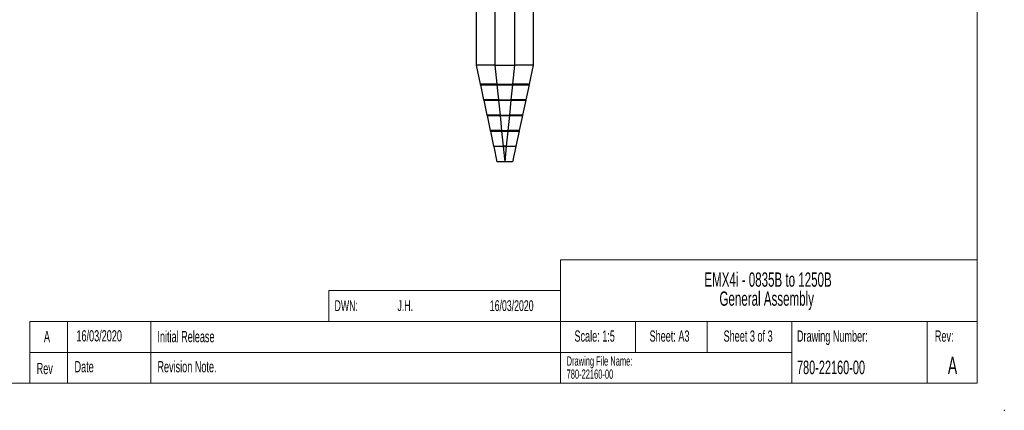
# Paper-space layout 'Sheet2' of a CAD drawing. Header units: millimetres. Extents: x -8 to 412, y -20 to 277.
# Tile 33 of 40: x 157 to 412, y -20 to 81. Entities that reach past the tile are written whole.
import ezdxf

# ---------------------------------------------------------------- set-up
doc = ezdxf.new("R2010")
doc.units = ezdxf.units.MM
doc.header["$PDSIZE"] = -1
doc.styles.add('SLDTEXTSTYLE0', font='TXT', dxfattribs={"width": 0.605})

# ---------------------------------------------------------------- blocks, each defined once
blk = doc.blocks.new('SW_NOTE_0_6')
at = {"color": 0, "linetype": 'Continuous', "lineweight": 0, "char_height": 2.4, "attachment_point": 1, "style": 'SLDTEXTSTYLE0'}
for s, insert in [('Drawing File Name:', (0, 3.09)), ('780-22160-00', (0, -0.31))]:
    blk.add_mtext(s, dxfattribs=dict(at, insert=insert))
blk = doc.blocks.new('SW_NOTE_0_7')
at = {"color": 0, "linetype": 'Continuous', "lineweight": 0, "char_height": 3.7042, "attachment_point": 2, "style": 'SLDTEXTSTYLE0'}
for s, insert in [('EMX4i - 0835B to 1250B', (22.86, 4.77)), ('General Assembly', (22.51, -0.16))]:
    blk.add_mtext(s, dxfattribs=dict(at, insert=insert))

psp = doc.layouts.new('Sheet2')

# ---------------------------------------------------------------- linework, layer by layer
at = {"color": 7, "linetype": 'Continuous', "lineweight": 18}
for p, q in [((405.272, 269.931), (405.272, -13.069)), ((297.272, 18.931), (405.272, 18.931)), ((297.272, 18.931), (297.272, -13.069)), ((237.272, 10.931), (237.272, 2.931)), ((237.272, 10.931), (297.272, 10.931)), ((159.83, 2.931), (159.83, -13.069)), ((159.83, 2.931), (237.272, 2.931)), ((169.551, 2.931), (169.551, -13.069)), ((191.199, 2.931), (191.199, -13.069)), ((237.272, 2.931), (405.272, 2.931)), ((316.772, 2.931), (316.772, -5.069)), ((335.272, 2.931), (335.272, -5.069)), ((357.272, -5.069), (357.272, 2.931)), ((392.272, -5.069), (392.272, 2.931)), ((159.83, -5.069), (237.272, -5.069)), ((237.272, -5.069), (357.272, -5.069)), ((357.272, -5.069), (357.272, -13.069)), ((392.272, -5.069), (392.272, -13.069)), ((-0.728, -13.069), (405.272, -13.069))]:
    psp.add_line(p, q, dxfattribs=at)
at = {"color": 7, "linetype": 'Continuous', "lineweight": 25}
for p, q in [((275.448, 93.038), (275.448, 69.338)), ((280.328, 93.038), (280.328, 69.338)), ((285.368, 93.038), (285.368, 69.338)), ((290.248, 93.038), (290.248, 69.338)), ((275.448, 69.338), (276.517, 64.387)), ((280.328, 69.338), (285.368, 69.338)), ((280.328, 69.338), (280.826, 64.387)), ((285.368, 69.338), (284.869, 64.387)), ((290.248, 69.338), (289.178, 64.387)), ((276.517, 64.387), (276.517, 64.387)), ((276.538, 64.289), (277.381, 60.387)), ((280.826, 64.387), (280.831, 64.387)), ((280.831, 64.387), (284.864, 64.387)), ((280.831, 64.288), (284.864, 64.288)), ((280.836, 64.288), (281.229, 60.387)), ((284.859, 64.288), (284.466, 60.387)), ((284.864, 64.387), (284.869, 64.387)), ((289.157, 64.289), (288.314, 60.387)), ((289.157, 64.289), (289.157, 64.289)), ((289.178, 64.387), (289.178, 64.387)), ((277.381, 60.387), (277.381, 60.387)), ((277.402, 60.289), (278.245, 56.387)), ((281.234, 60.387), (284.461, 60.387)), ((281.234, 60.288), (284.461, 60.288)), ((281.239, 60.288), (281.632, 56.387)), ((284.456, 60.288), (284.063, 56.387)), ((284.461, 60.387), (284.466, 60.387)), ((288.293, 60.289), (287.45, 56.387)), ((288.314, 60.387), (288.314, 60.387)), ((278.245, 56.387), (278.245, 56.387)), ((278.266, 56.289), (279.109, 52.387)), ((281.637, 56.387), (284.058, 56.387)), ((281.637, 56.288), (284.058, 56.288)), ((281.642, 56.288), (282.035, 52.387)), ((284.053, 56.288), (283.66, 52.387)), ((284.058, 56.387), (284.063, 56.387)), ((287.429, 56.289), (286.586, 52.387)), ((287.429, 56.289), (287.429, 56.289)), ((287.45, 56.387), (287.45, 56.387)), ((279.109, 52.387), (279.109, 52.387)), ((279.13, 52.289), (279.973, 48.387)), ((282.035, 52.387), (282.04, 52.387)), ((282.04, 52.387), (283.655, 52.387)), ((282.04, 52.288), (283.655, 52.288)), ((282.045, 52.288), (282.438, 48.387)), ((283.65, 52.288), (283.258, 48.387)), ((283.655, 52.387), (283.66, 52.387)), ((286.565, 52.289), (285.722, 48.387)), ((286.565, 52.289), (286.565, 52.289)), ((286.586, 52.387), (286.586, 52.387)), ((279.973, 48.387), (279.973, 48.387)), ((279.994, 48.289), (280.848, 44.338)), ((282.443, 48.387), (282.438, 48.387)), ((283.253, 48.387), (282.443, 48.387)), ((282.443, 48.288), (283.253, 48.288)), ((282.448, 48.288), (282.846, 44.338)), ((283.248, 48.288), (282.85, 44.338)), ((283.258, 48.387), (283.253, 48.387)), ((285.701, 48.289), (284.848, 44.338)), ((285.722, 48.387), (285.722, 48.387)), ((282.85, 44.338), (282.846, 44.338))]:
    psp.add_line(p, q, dxfattribs=at)
at = {"color": 8, "linetype": 'Continuous', "lineweight": 25}
for p, q in [((280.831, 64.387), (280.831, 64.288)), ((284.864, 64.387), (284.864, 64.288)), ((281.234, 60.387), (281.234, 60.288)), ((284.461, 60.387), (284.461, 60.288)), ((281.637, 56.387), (281.637, 56.288)), ((284.058, 56.387), (284.058, 56.288)), ((282.04, 52.387), (282.04, 52.288)), ((283.655, 52.387), (283.655, 52.288)), ((282.443, 48.288), (282.443, 48.387)), ((283.253, 48.288), (283.253, 48.387))]:
    psp.add_line(p, q, dxfattribs=at)
at = {"color": 7, "linetype": 'Continuous', "lineweight": 25, "flags": 128}
for points in [[(281.229, 60.387), (281.231, 60.387), (281.234, 60.387)], [(281.632, 56.387), (281.633, 56.387), (281.637, 56.387)]]:
    psp.add_lwpolyline(points, dxfattribs=at)
at = {"color": 7, "linetype": 'Continuous', "lineweight": 25}
for centre, start, end in [((276.528, 64.338), 102.18863, 282.18882), ((277.392, 60.338), 102.18863, 282.18885), ((288.304, 60.338), 257.81115, 77.81137), ((278.256, 56.338), 102.18863, 282.18888), ((279.12, 52.338), 102.18863, 282.18892), ((279.984, 48.338), 102.18863, 282.18897), ((285.712, 48.338), 257.81103, 77.81137)]:
    psp.add_arc(centre, 0.05, start, end, dxfattribs=at)
for points, knots in [([(280.328, 69.338), (280.03, 69.338), (279.417, 69.338), (278.507, 69.338), (277.633, 69.338), (276.853, 69.338), (276.218, 69.338), (275.768, 69.338), (275.496, 69.338), (275.463, 69.338), (275.448, 69.338)], [0, 0, 0, 0, 0.116516, 0.2400113, 0.3686408, 0.5, 0.6313592, 0.7599887, 0.883484, 1, 1, 1, 1]), ([(290.248, 69.338), (290.232, 69.338), (290.199, 69.338), (289.928, 69.338), (289.477, 69.338), (288.843, 69.338), (288.063, 69.338), (287.188, 69.338), (286.278, 69.338), (285.665, 69.338), (285.368, 69.338)], [0, 0, 0, 0, 0.116516, 0.2400113, 0.3686408, 0.5, 0.6313592, 0.7599887, 0.883484, 1, 1, 1, 1]), ([(276.479, 64.347), (276.478, 64.344), (276.477, 64.337), (276.479, 64.327), (276.482, 64.317), (276.486, 64.31), (276.488, 64.308), (276.488, 64.307)], [0, 0, 0, 0, 0.1723357, 0.3727842, 0.6080796, 0.8941231, 1, 1, 1, 1]), ([(280.826, 64.387), (280.793, 64.387), (280.627, 64.387), (280.395, 64.387), (280.067, 64.387), (279.742, 64.387), (279.361, 64.387), (278.993, 64.387), (278.64, 64.387), (278.306, 64.387), (277.994, 64.387), (277.705, 64.387), (277.487, 64.387), (277.287, 64.387), (277.106, 64.387), (276.951, 64.387), (276.763, 64.387), (276.659, 64.387), (276.587, 64.387), (276.537, 64.387), (276.517, 64.387), (276.517, 64.387), (276.517, 64.387)], [0, 0, 0, 0, 0.0146942, 0.0735295, 0.1029237, 0.1617595, 0.2205946, 0.2794306, 0.3382656, 0.3971016, 0.4559366, 0.5147722, 0.5736076, 0.6030017, 0.6618377, 0.7206728, 0.7500669, 0.8681217, 0.8762811, 0.908929, 0.9997291, 1, 1, 1, 1]), ([(276.539, 64.289), (276.539, 64.289), (276.54, 64.289), (276.547, 64.289), (276.566, 64.289), (276.589, 64.289), (276.629, 64.289), (276.697, 64.289), (276.793, 64.289), (276.867, 64.289), (276.919, 64.289), (277.018, 64.289), (277.148, 64.289), (277.293, 64.289), (277.409, 64.289), (277.533, 64.289), (277.708, 64.289), (277.896, 64.289), (278.096, 64.289), (278.253, 64.289), (278.414, 64.289), (278.553, 64.289), (278.696, 64.289), (278.899, 64.289), (279.109, 64.289), (279.294, 64.289), (279.419, 64.289), (279.639, 64.289), (279.864, 64.289), (280.157, 64.289), (280.445, 64.288), (280.704, 64.288), (280.83, 64.288), (280.831, 64.288)], [0, 0, 0, 0, 0.008048, 0.0377382, 0.0674284, 0.0971186, 0.1119607, 0.1713892, 0.2308172, 0.2456593, 0.2605015, 0.2901916, 0.3496195, 0.3793098, 0.409, 0.4386901, 0.4683803, 0.5278092, 0.5574993, 0.5871895, 0.6168797, 0.64657, 0.6614121, 0.6911023, 0.7505301, 0.7653723, 0.7802144, 0.8099046, 0.8693325, 0.8841746, 0.943603, 0.9994379, 1, 1, 1, 1]), ([(284.864, 64.288), (284.897, 64.288), (284.997, 64.288), (285.162, 64.288), (285.36, 64.289), (285.524, 64.289), (285.753, 64.289), (286.044, 64.289), (286.327, 64.289), (286.512, 64.289), (286.634, 64.289), (286.844, 64.289), (287.075, 64.289), (287.297, 64.289), (287.459, 64.289), (287.614, 64.289), (287.814, 64.289), (288.001, 64.289), (288.175, 64.289), (288.298, 64.289), (288.414, 64.289), (288.504, 64.289), (288.589, 64.289), (288.701, 64.289), (288.799, 64.289), (288.873, 64.289), (288.919, 64.289), (288.992, 64.289), (289.049, 64.289), (289.106, 64.289), (289.141, 64.289), (289.147, 64.289), (289.149, 64.289)], [0, 0, 0, 0, 0.0151315, 0.0454006, 0.0756696, 0.1059386, 0.1210701, 0.1816572, 0.2422439, 0.2573754, 0.2725069, 0.3027759, 0.3633623, 0.3936315, 0.4239006, 0.4541695, 0.4844385, 0.5450261, 0.5752951, 0.6055641, 0.6358331, 0.6661023, 0.6812338, 0.7115028, 0.7720893, 0.7872208, 0.8023523, 0.8326213, 0.8932079, 0.9083394, 0.9689264, 1, 1, 1, 1]), ([(289.178, 64.387), (289.178, 64.387), (289.177, 64.387), (289.16, 64.387), (289.114, 64.387), (289.046, 64.387), (288.928, 64.387), (288.775, 64.387), (288.59, 64.387), (288.372, 64.387), (288.124, 64.387), (287.849, 64.387), (287.599, 64.387), (287.334, 64.387), (287.056, 64.387), (286.762, 64.387), (286.336, 64.387), (285.984, 64.387), (285.56, 64.387), (285.265, 64.387), (285.001, 64.387), (284.869, 64.387)], [0, 0, 0, 0, 0.0146936, 0.0735266, 0.1029197, 0.1617532, 0.220586, 0.2794197, 0.3382524, 0.3970861, 0.4559189, 0.5147522, 0.5735853, 0.6029783, 0.661812, 0.7206448, 0.7500378, 0.868088, 0.8827816, 0.941615, 1, 1, 1, 1]), ([(289.201, 64.305), (289.201, 64.305), (289.205, 64.307), (289.213, 64.318), (289.218, 64.336), (289.215, 64.357), (289.204, 64.374), (289.189, 64.384), (289.178, 64.387), (289.174, 64.388)], [0, 0, 0, 0, 0.0639674, 0.3366643, 0.5439617, 0.7028372, 0.8260711, 0.9226023, 1, 1, 1, 1]), ([(277.343, 60.347), (277.342, 60.344), (277.341, 60.337), (277.343, 60.327), (277.345, 60.319), (277.347, 60.316), (277.347, 60.315)], [0, 0, 0, 0, 0.2506015, 0.53912744, 0.87095751, 1, 1, 1, 1]), ([(281.229, 60.387), (281.196, 60.387), (281.03, 60.387), (280.732, 60.387), (280.34, 60.387), (279.957, 60.387), (279.588, 60.387), (279.236, 60.387), (278.906, 60.387), (278.6, 60.387), (278.323, 60.387), (278.077, 60.387), (277.864, 60.387), (277.688, 60.387), (277.55, 60.387), (277.42, 60.387), (277.381, 60.387), (277.381, 60.387), (277.381, 60.387)], [0, 0, 0, 0, 0.0164569, 0.0823671, 0.1482779, 0.2141877, 0.2800988, 0.3460085, 0.4119198, 0.4778294, 0.5437407, 0.6096503, 0.6755616, 0.7414713, 0.8073825, 0.8732923, 0.9994943, 1, 1, 1, 1]), ([(277.402, 60.289), (277.402, 60.289), (277.403, 60.289), (277.412, 60.289), (277.433, 60.289), (277.456, 60.289), (277.484, 60.289), (277.531, 60.289), (277.6, 60.289), (277.664, 60.289), (277.695, 60.289), (277.741, 60.289), (277.84, 60.289), (277.955, 60.289), (278.083, 60.289), (278.18, 60.289), (278.304, 60.289), (278.436, 60.289), (278.576, 60.289), (278.723, 60.289), (278.876, 60.289), (279.036, 60.289), (279.202, 60.289), (279.374, 60.289), (279.55, 60.289), (279.701, 60.289), (279.823, 60.289), (279.947, 60.289), (280.167, 60.289), (280.393, 60.289), (280.621, 60.289), (280.867, 60.288), (281.083, 60.288), (281.233, 60.288), (281.234, 60.288)], [0, 0, 0, 0, 0.0165157, 0.0495555, 0.0825952, 0.115635, 0.1238923, 0.1569321, 0.223078, 0.2395937, 0.247851, 0.2643668, 0.2974065, 0.3635524, 0.3800681, 0.4131079, 0.4461476, 0.4791873, 0.5122271, 0.5452669, 0.5783066, 0.6113463, 0.6443862, 0.677426, 0.7104656, 0.7435053, 0.760021, 0.7765368, 0.8095765, 0.8757224, 0.8922382, 0.925278, 0.9994429, 1, 1, 1, 1]), ([(284.461, 60.288), (284.494, 60.288), (284.594, 60.288), (284.759, 60.288), (284.957, 60.289), (285.105, 60.289), (285.251, 60.289), (285.461, 60.289), (285.684, 60.289), (285.854, 60.289), (285.931, 60.289), (286.038, 60.289), (286.248, 60.289), (286.45, 60.289), (286.643, 60.289), (286.778, 60.289), (286.933, 60.289), (287.082, 60.289), (287.223, 60.289), (287.357, 60.289), (287.484, 60.289), (287.602, 60.289), (287.712, 60.289), (287.813, 60.289), (287.905, 60.289), (287.974, 60.289), (288.018, 60.289), (288.048, 60.289), (288.088, 60.289), (288.139, 60.289), (288.19, 60.289), (288.231, 60.289), (288.279, 60.289), (288.287, 60.289), (288.293, 60.289)], [0, 0, 0, 0, 0.0165156, 0.0495552, 0.0825947, 0.1156343, 0.1238916, 0.1569312, 0.2230767, 0.2395923, 0.2478496, 0.2643652, 0.2974048, 0.3635503, 0.3800659, 0.4131055, 0.446145, 0.4791845, 0.5122242, 0.5452638, 0.5783033, 0.6113428, 0.6443825, 0.6774221, 0.7104616, 0.7435011, 0.7600167, 0.768274, 0.7847896, 0.8178292, 0.8508687, 0.8839083, 0.9169479, 1, 1, 1, 1]), ([(288.314, 60.387), (288.314, 60.387), (288.313, 60.387), (288.289, 60.387), (288.217, 60.387), (288.105, 60.387), (287.954, 60.387), (287.766, 60.387), (287.542, 60.387), (287.286, 60.387), (286.999, 60.387), (286.685, 60.387), (286.347, 60.387), (285.99, 60.387), (285.615, 60.387), (285.11, 60.387), (284.722, 60.387), (284.466, 60.387)], [0, 0, 0, 0, 0.016457, 0.0823673, 0.1482782, 0.2141882, 0.2800994, 0.3460093, 0.4119207, 0.4778305, 0.543742, 0.6096518, 0.6755632, 0.7414731, 0.8073845, 0.8732945, 1, 1, 1, 1]), ([(278.207, 56.347), (278.206, 56.344), (278.205, 56.337), (278.207, 56.327), (278.209, 56.318), (278.212, 56.314), (278.213, 56.312)], [0, 0, 0, 0, 0.2274259, 0.4870149, 0.7790607, 1, 1, 1, 1]), ([(281.632, 56.387), (281.599, 56.387), (281.433, 56.387), (281.135, 56.387), (280.744, 56.387), (280.365, 56.387), (280.004, 56.387), (279.666, 56.387), (279.355, 56.387), (279.075, 56.387), (278.83, 56.387), (278.625, 56.387), (278.461, 56.387), (278.339, 56.387), (278.263, 56.387), (278.245, 56.387), (278.245, 56.387), (278.245, 56.387)], [0, 0, 0, 0, 0.0186976, 0.0936093, 0.1685219, 0.2434334, 0.3183456, 0.3932579, 0.4681691, 0.5430821, 0.6179931, 0.6929062, 0.7678176, 0.8427296, 0.9203854, 0.9997277, 1, 1, 1, 1]), ([(278.267, 56.289), (278.267, 56.289), (278.268, 56.289), (278.276, 56.289), (278.293, 56.289), (278.31, 56.289), (278.337, 56.289), (278.385, 56.289), (278.455, 56.289), (278.524, 56.289), (278.57, 56.289), (278.634, 56.289), (278.729, 56.289), (278.835, 56.289), (278.95, 56.289), (279.075, 56.289), (279.209, 56.289), (279.328, 56.289), (279.451, 56.289), (279.579, 56.289), (279.714, 56.289), (279.852, 56.289), (279.994, 56.289), (280.171, 56.289), (280.322, 56.289), (280.445, 56.289), (280.57, 56.289), (280.728, 56.289), (280.889, 56.289), (281.003, 56.289), (281.117, 56.289), (281.321, 56.288), (281.512, 56.288), (281.636, 56.288), (281.637, 56.288)], [0, 0, 0, 0, 0.0138853, 0.0516336, 0.0705016, 0.10825, 0.1176832, 0.1554316, 0.2310265, 0.2498946, 0.2593278, 0.2970761, 0.3348244, 0.3725728, 0.4103213, 0.4480695, 0.4858177, 0.5235663, 0.5424344, 0.5801826, 0.6179308, 0.6367989, 0.6745473, 0.7122956, 0.7500439, 0.7689119, 0.78778, 0.8255282, 0.8632765, 0.8821445, 0.8915778, 0.9293262, 0.9993452, 1, 1, 1, 1]), ([(284.058, 56.288), (284.091, 56.288), (284.191, 56.288), (284.323, 56.288), (284.488, 56.289), (284.603, 56.289), (284.75, 56.289), (284.96, 56.289), (285.182, 56.289), (285.351, 56.289), (285.457, 56.289), (285.592, 56.289), (285.767, 56.289), (285.935, 56.289), (286.097, 56.289), (286.252, 56.289), (286.399, 56.289), (286.515, 56.289), (286.625, 56.289), (286.73, 56.289), (286.828, 56.289), (286.919, 56.289), (287.004, 56.289), (287.095, 56.289), (287.163, 56.289), (287.212, 56.289), (287.257, 56.289), (287.306, 56.289), (287.346, 56.289), (287.369, 56.289), (287.389, 56.289), (287.415, 56.289), (287.42, 56.289), (287.423, 56.289)], [0, 0, 0, 0, 0.0191923, 0.0575894, 0.0767817, 0.1151789, 0.1247743, 0.1631715, 0.2400656, 0.259258, 0.2688533, 0.3072504, 0.3456474, 0.3840447, 0.4224419, 0.4608389, 0.499236, 0.5376333, 0.5568256, 0.5952226, 0.6336197, 0.6528121, 0.6912093, 0.7296063, 0.7680034, 0.7871957, 0.806388, 0.8447851, 0.8831822, 0.9023745, 0.9119699, 0.950367, 1, 1, 1, 1]), ([(287.45, 56.387), (287.45, 56.387), (287.448, 56.387), (287.421, 56.387), (287.34, 56.387), (287.213, 56.387), (287.042, 56.387), (286.831, 56.387), (286.581, 56.387), (286.296, 56.387), (285.98, 56.387), (285.638, 56.387), (285.274, 56.387), (284.888, 56.387), (284.483, 56.387), (284.204, 56.387), (284.063, 56.387)], [0, 0, 0, 0, 0.0186976, 0.0936093, 0.168522, 0.2434335, 0.3183457, 0.393258, 0.4681692, 0.5430823, 0.6179933, 0.6929064, 0.7678179, 0.8427299, 0.9207632, 1, 1, 1, 1]), ([(287.478, 56.309), (287.48, 56.312), (287.486, 56.319), (287.491, 56.337), (287.487, 56.358), (287.476, 56.374), (287.461, 56.384), (287.45, 56.387), (287.446, 56.388)], [0, 0, 0, 0, 0.22815209, 0.45551483, 0.63735309, 0.7846518, 0.90363607, 1, 1, 1, 1]), ([(279.071, 52.347), (279.07, 52.344), (279.069, 52.337), (279.071, 52.327), (279.074, 52.317), (279.079, 52.309), (279.082, 52.306), (279.084, 52.304)], [0, 0, 0, 0, 0.16203455, 0.34584777, 0.5478959, 0.77695866, 1, 1, 1, 1]), ([(282.035, 52.387), (282.002, 52.387), (281.836, 52.387), (281.537, 52.387), (281.149, 52.387), (280.777, 52.387), (280.428, 52.387), (280.109, 52.387), (279.826, 52.387), (279.584, 52.387), (279.387, 52.387), (279.24, 52.387), (279.136, 52.387), (279.109, 52.387), (279.109, 52.387), (279.109, 52.387)], [0, 0, 0, 0, 0.0216503, 0.1084396, 0.1952302, 0.2820209, 0.3688096, 0.4556, 0.5423909, 0.6291794, 0.71597, 0.8027606, 0.8895497, 0.9994575, 1, 1, 1, 1]), ([(279.131, 52.289), (279.131, 52.289), (279.132, 52.289), (279.137, 52.289), (279.148, 52.289), (279.166, 52.289), (279.197, 52.289), (279.236, 52.289), (279.286, 52.289), (279.327, 52.289), (279.352, 52.289), (279.391, 52.289), (279.455, 52.289), (279.553, 52.289), (279.644, 52.289), (279.742, 52.289), (279.825, 52.289), (279.936, 52.289), (280.03, 52.289), (280.153, 52.289), (280.282, 52.289), (280.418, 52.289), (280.53, 52.289), (280.644, 52.289), (280.762, 52.289), (280.883, 52.289), (280.974, 52.289), (281.099, 52.289), (281.257, 52.289), (281.418, 52.289), (281.581, 52.289), (281.776, 52.288), (281.94, 52.288), (282.039, 52.288), (282.04, 52.288)], [0, 0, 0, 0, 0.0135471, 0.0354785, 0.05741, 0.1012921, 0.1232237, 0.1671058, 0.2109878, 0.2329193, 0.2438839, 0.2548484, 0.2987305, 0.3426125, 0.386495, 0.4084264, 0.4523084, 0.4742398, 0.5181223, 0.5400538, 0.5839357, 0.6278179, 0.6497494, 0.6716809, 0.7155628, 0.7374943, 0.7594258, 0.7813574, 0.8252394, 0.8691215, 0.891053, 0.9349352, 0.9992107, 1, 1, 1, 1]), ([(283.655, 52.288), (283.689, 52.288), (283.755, 52.288), (283.854, 52.288), (283.986, 52.289), (284.118, 52.289), (284.281, 52.289), (284.442, 52.289), (284.6, 52.289), (284.708, 52.289), (284.77, 52.289), (284.861, 52.289), (284.996, 52.289), (285.169, 52.289), (285.308, 52.289), (285.442, 52.289), (285.544, 52.289), (285.667, 52.289), (285.761, 52.289), (285.872, 52.289), (285.977, 52.289), (286.072, 52.289), (286.143, 52.289), (286.21, 52.289), (286.271, 52.289), (286.325, 52.289), (286.363, 52.289), (286.41, 52.289), (286.46, 52.289), (286.499, 52.289), (286.53, 52.289), (286.552, 52.289), (286.556, 52.289), (286.558, 52.289)], [0, 0, 0, 0, 0.02239906, 0.0447981, 0.06719712, 0.11201475, 0.13441382, 0.17923146, 0.22404897, 0.24644803, 0.25764634, 0.26884464, 0.31366222, 0.35847971, 0.40329768, 0.42569672, 0.47051414, 0.49291317, 0.53773116, 0.5601302, 0.60494763, 0.6497653, 0.67216438, 0.69456342, 0.73938088, 0.76177991, 0.78417898, 0.80657805, 0.85139565, 0.89621319, 0.91861227, 0.96342998, 1, 1, 1, 1]), ([(286.586, 52.387), (286.586, 52.387), (286.584, 52.387), (286.553, 52.387), (286.458, 52.387), (286.312, 52.387), (286.116, 52.387), (285.875, 52.387), (285.593, 52.387), (285.275, 52.387), (284.927, 52.387), (284.555, 52.387), (284.132, 52.387), (283.83, 52.387), (283.66, 52.387)], [0, 0, 0, 0, 0.0216503, 0.1084398, 0.1952305, 0.2820213, 0.3688102, 0.4556008, 0.5423918, 0.6291805, 0.7159713, 0.8027621, 0.8895514, 1, 1, 1, 1]), ([(286.606, 52.303), (286.608, 52.303), (286.613, 52.305), (286.622, 52.318), (286.627, 52.337), (286.623, 52.358), (286.611, 52.374), (286.597, 52.384), (286.586, 52.387), (286.582, 52.388)], [0, 0, 0, 0, 0.1376825, 0.3632843, 0.5438531, 0.6925114, 0.8160506, 0.9174621, 1, 1, 1, 1]), ([(279.973, 48.387), (279.974, 48.387), (279.976, 48.387), (280.013, 48.387), (280.125, 48.387), (280.298, 48.387), (280.526, 48.387), (280.805, 48.387), (281.126, 48.387), (281.482, 48.387), (281.92, 48.387), (282.245, 48.387), (282.438, 48.387)], [0, 0, 0, 0, 0.0257134, 0.1288836, 0.2320537, 0.3352257, 0.4383986, 0.5415698, 0.6447389, 0.7479089, 0.8510814, 1, 1, 1, 1]), ([(282.443, 48.288), (282.41, 48.288), (282.31, 48.288), (282.178, 48.289), (282.014, 48.289), (281.851, 48.289), (281.692, 48.289), (281.567, 48.289), (281.444, 48.289), (281.325, 48.289), (281.209, 48.289), (281.124, 48.289), (281.041, 48.289), (280.934, 48.289), (280.832, 48.289), (280.735, 48.289), (280.642, 48.289), (280.555, 48.289), (280.474, 48.289), (280.397, 48.289), (280.31, 48.289), (280.234, 48.289), (280.167, 48.289), (280.11, 48.289), (280.065, 48.289), (280.038, 48.289), (280.021, 48.289), (280.008, 48.289), (279.997, 48.289), (279.995, 48.289), (279.994, 48.289)], [0, 0, 0, 0, 0.0258454, 0.077568, 0.1034134, 0.1551365, 0.2068589, 0.2327044, 0.2585498, 0.3102724, 0.3361178, 0.3619632, 0.3878087, 0.4136541, 0.4653765, 0.4912219, 0.5170674, 0.5687901, 0.5946354, 0.6204808, 0.6722041, 0.7239265, 0.7497719, 0.8014951, 0.8532176, 0.879063, 0.9049084, 0.9307539, 0.9565992, 1, 1, 1, 1]), ([(285.701, 48.289), (285.701, 48.289), (285.699, 48.289), (285.688, 48.289), (285.665, 48.289), (285.631, 48.289), (285.585, 48.289), (285.54, 48.289), (285.49, 48.289), (285.432, 48.289), (285.368, 48.289), (285.316, 48.289), (285.261, 48.289), (285.183, 48.289), (285.098, 48.289), (285.008, 48.289), (284.914, 48.289), (284.814, 48.289), (284.709, 48.289), (284.601, 48.289), (284.46, 48.289), (284.312, 48.289), (284.16, 48.289), (284.005, 48.289), (283.845, 48.289), (283.715, 48.289), (283.617, 48.289), (283.518, 48.289), (283.398, 48.288), (283.31, 48.288), (283.254, 48.288), (283.253, 48.288)], [0, 0, 0, 0, 0.02584543, 0.07756801, 0.1034134, 0.15513642, 0.20685886, 0.23270427, 0.25854973, 0.31027233, 0.33611769, 0.3619631, 0.38780858, 0.41365398, 0.46537631, 0.49122171, 0.51706719, 0.56878984, 0.59463518, 0.62048058, 0.6722038, 0.72392618, 0.74977158, 0.80149471, 0.85321715, 0.87906255, 0.904908, 0.93075339, 0.95659876, 0.99894912, 1, 1, 1, 1]), ([(283.258, 48.387), (283.291, 48.387), (283.457, 48.387), (283.755, 48.387), (284.14, 48.387), (284.501, 48.387), (284.83, 48.387), (285.118, 48.387), (285.357, 48.387), (285.541, 48.387), (285.683, 48.387), (285.722, 48.387), (285.722, 48.387), (285.722, 48.387)], [0, 0, 0, 0, 0.0257133, 0.1288828, 0.2320523, 0.3352236, 0.4383959, 0.5415664, 0.6447348, 0.747904, 0.8510757, 0.9990093, 1, 1, 1, 1])]:
    psp.add_open_spline(points, degree=3, knots=knots, dxfattribs=at)
for points in [[(282.846, 44.338), (282.715, 44.338), (282.453, 44.338), (282.076, 44.338), (281.728, 44.338), (281.424, 44.338), (281.173, 44.338), (280.989, 44.338), (280.87, 44.338), (280.855, 44.338), (280.848, 44.338)], [(284.848, 44.338), (284.84, 44.338), (284.825, 44.338), (284.707, 44.338), (284.522, 44.338), (284.271, 44.338), (283.967, 44.338), (283.619, 44.338), (283.242, 44.338), (282.98, 44.338), (282.85, 44.338)]]:
    psp.add_open_spline(points, degree=3, dxfattribs=at)
at = {"color": 7, "linetype": 'Continuous', "lineweight": 0}
psp.add_point((412.272, -20.069), dxfattribs=at)

# ---------------------------------------------------------------- block references
for name, p in [('SW_NOTE_0_7', (328.212, 10.885)), ('SW_NOTE_0_6', (298.877, -9.185))]:
    psp.add_blockref(name, p, dxfattribs=at)

# ---------------------------------------------------------------- texts
at = {"color": 7, "linetype": 'Continuous', "lineweight": 0, "style": 'SLDTEXTSTYLE0'}
for s, insert, char_height, attachment_point in [('DWN:', (238.774, 8.452), 2.8, 1), ('J.H.', (255.068, 8.452), 2.8, 1), ('16/03/2020', (278.994, 8.452), 2.8, 1), ('A', (164.265, 0.483), 2.91, 2), ('16/03/2020', (171.903, 0.69), 2.9104, 1), ('Initial Release', (192.886, 0.483), 2.91042, 1), ('Scale: 1:5', (306.153, 0.622), 2.9104, 2), ('Sheet: A3', (325.548, 0.622), 2.9104, 2), ('Sheet 3 of 3', (345.906, 0.622), 2.91042, 2), ('Drawing Number:', (358.561, 0.622), 2.91042, 1), ('Rev:', (396.702, 0.622), 2.9104, 2), ('Date', (171.416, -7.308), 2.9104, 1), ('Revision Note.', (192.886, -7.308), 2.91042, 1), ('780-22160-00', (358.561, -7.196), 3.5, 1), ('A', (398.861, -6.196), 4.5, 2), ('Rev', (161.602, -7.777), 2.9104, 1)]:
    psp.add_mtext(s, dxfattribs=dict(at, insert=insert, char_height=char_height, attachment_point=attachment_point))

doc.saveas('drawing.dxf')
